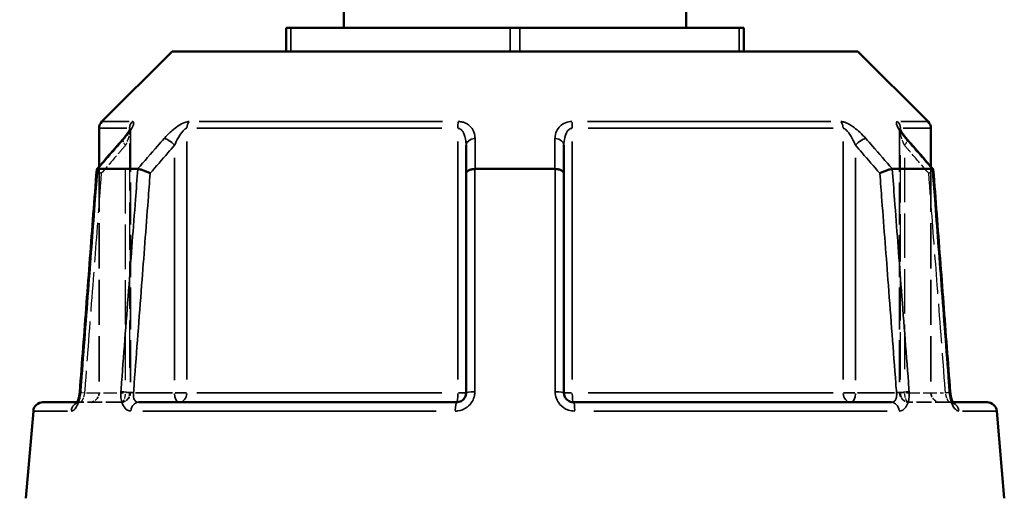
# Model space of a CAD drawing. Header units: millimetres. Extents: x 0 to 926, y 0 to 964.
# Tile 5 of 18: x 343 to 446, y 391 to 441. Entities that reach past the tile are written whole.
import ezdxf

# ---------------------------------------------------------------- set-up
doc = ezdxf.new("R2010")
doc.units = ezdxf.units.MM
doc.linetypes.add('DASHED', pattern=[0.2067, 0.1654, -0.0413])
for name, color, linetype, lineweight in [('Dimension (ANSI)', 7, 'Continuous', 25), ('Hidden (ANSI)', 7, 'DASHED', 35), ('Hidden Narrow (ANSI)', 7, 'DASHED', 25), ('Visible (ANSI)', 7, 'Continuous', 50), ('Visible Narrow (ANSI)', 7, 'Continuous', 35)]:
    doc.layers.add(name, color=color, linetype=linetype, lineweight=lineweight)
doc.styles.add('Note Text (ANSI)', font='tahoma.ttf')
doc.dimstyles.new('Default - mm (ANSI)', dxfattribs={"dimtxt": 3.048, "dimasz": 2.5, "dimexe": 3.175, "dimexo": 1.6002, "dimgap": 0.8, "dimtad": 0, "dimtoh": 1, "dimrnd": 1e-08, "dimzin": 4, "dimdsep": 46, "dimtxsty": 'Note Text (ANSI)', "dimcen": 0.09, "dimdle": 10, "dimclrd": 256, "dimclre": 256, "dimclrt": 256, "dimadec": 1, "dimazin": 1, "dimtfac": 1, "dimtofl": 0, "dimtmove": 0, "dimatfit": 3, "dimfxl": 1, "dimtolj": 1, "dimtzin": 4, "dimlwd": -1, "dimlwe": -1, "dimarcsym": 0})

# ---------------------------------------------------------------- blocks, each defined once
blk = doc.blocks.new('*D8')
at = {"layer": 'Defpoints', "color": 0, "transparency": 16777216}
for p in [(250.04, 523.55), (379.44, 523.55), (395.34, 250.57)]:
    blk.add_point(p, dxfattribs=at)
at = {"layer": 'Dimension (ANSI)', "transparency": 16777216}
for p, q in [((377.84, 523.55), (246.86, 523.55)), ((250.04, 521.05), (250.04, 432.54)), ((250.04, 253.07), (250.04, 418.6)), ((393.74, 250.57), (246.86, 250.57))]:
    blk.add_line(p, q, dxfattribs=at)
for points in [[(249.62, 521.05), (250.45, 521.05), (250.04, 523.55)], [(249.62, 253.07), (250.45, 253.07), (250.04, 250.57)]]:
    blk.add_solid(points, dxfattribs=at)
at = {"layer": 'Dimension (ANSI)', "transparency": 16777216, "insert": (248.44, 419.4), "char_height": 3.048, "attachment_point": 1, "rotation": 90, "style": 'Note Text (ANSI)'}
blk.add_mtext('\\A1;272.98', dxfattribs=at)

msp = doc.modelspace()

# ---------------------------------------------------------------- linework, layer by layer
at = {"layer": 'Hidden (ANSI)', "ltscale": 26.493855}
for p, q in [((354.643, 429.229), (354.643, 401.848)), ((434.829, 429.229), (434.829, 401.848))]:
    msp.add_line(p, q, dxfattribs=at)
at = {"layer": 'Hidden (ANSI)', "ltscale": 28.476213}
msp.add_line((351.386, 425.392), (351.386, 401.848), dxfattribs=at)
at = {"layer": 'Hidden (ANSI)', "ltscale": 28.476215}
msp.add_line((438.086, 425.392), (438.086, 401.848), dxfattribs=at)
at = {"layer": 'Hidden (ANSI)', "ltscale": 1.470216}
msp.add_line((349.104, 400.848), (349.399, 400.848), dxfattribs=at)
at = {"layer": 'Hidden (ANSI)', "ltscale": 9.334328}
for p, q in [((353.643, 400.848), (349.399, 400.848)), ((440.073, 400.848), (435.829, 400.848))]:
    msp.add_line(p, q, dxfattribs=at)
at = {"layer": 'Hidden (ANSI)', "ltscale": 1.47006}
msp.add_line((440.073, 400.848), (440.368, 400.848), dxfattribs=at)
at = {"layer": 'Hidden (ANSI)', "ltscale": 2.991791}
for centre, start, end in [((350.386, 401.848), 270, 0), ((353.643, 401.848), 270, 0), ((435.829, 401.848), 180, 270), ((439.086, 401.848), 180, 270)]:
    msp.add_arc(centre, 1, start, end, dxfattribs=at)
at = {"layer": 'Hidden (ANSI)', "ltscale": 8.512628}
for centre, major_axis, ratio, start_param, end_param in [((10206.202, -10856.235), (-350.928, 15922.406), 0.8713232, 0.7640997, 0.7643804), ((-9553.392, -11013.381), (-354.119, -16144.189), 0.871299, 2.3771226, 2.3773994)]:
    msp.add_ellipse(centre, major_axis=major_axis, ratio=ratio, start_param=start_param, end_param=end_param, dxfattribs=at)
at = {"layer": 'Hidden (ANSI)', "ltscale": 4.578621}
msp.add_open_spline([(353.888, 428.27), (353.987, 428.384), (354.081, 428.496), (354.253, 428.714), (354.331, 428.82), (354.468, 429.017), (354.526, 429.109), (354.593, 429.225), (354.611, 429.259), (354.636, 429.31), (354.645, 429.329), (354.655, 429.353), (354.657, 429.36), (354.66, 429.367), (354.657, 429.362), (354.65, 429.324), (354.645, 429.299), (354.643, 429.251), (354.643, 429.241), (354.643, 429.229)], degree=3, knots=[0, 0, 0, 0, 0.05326363, 0.05326363, 0.10652726, 0.10652726, 0.15979088, 0.15979088, 0.1864227, 0.1864227, 0.20693939, 0.20693939, 0.22202176, 0.22202176, 0.24544118, 0.24544118, 0.26213437, 0.26213437, 0.26631814, 0.26631814, 0.26631814, 0.26631814], dxfattribs=at)
at = {"layer": 'Hidden (ANSI)', "ltscale": 0.735482}
msp.add_open_spline([(354.643, 429.229), (354.643, 429.272), (354.647, 429.302), (354.653, 429.343), (354.656, 429.355), (354.658, 429.363), (354.659, 429.364), (354.659, 429.364)], degree=3, knots=[0.079099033, 0.079099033, 0.079099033, 0.079099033, 0.094745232, 0.094745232, 0.110737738, 0.110737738, 0.118300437, 0.118300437, 0.118300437, 0.118300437], dxfattribs=at)
at = {"layer": 'Hidden (ANSI)', "ltscale": 4.578617}
msp.add_open_spline([(434.829, 429.229), (434.829, 429.272), (434.826, 429.302), (434.819, 429.343), (434.816, 429.355), (434.813, 429.367), (434.813, 429.364), (434.82, 429.346), (434.829, 429.325), (434.862, 429.257), (434.891, 429.203), (434.977, 429.06), (435.039, 428.965), (435.183, 428.763), (435.265, 428.656), (435.426, 428.455), (435.503, 428.363), (435.584, 428.27)], degree=3, knots=[0.07909903, 0.07909903, 0.07909903, 0.07909903, 0.09474523, 0.09474523, 0.11073774, 0.11073774, 0.12984163, 0.12984163, 0.15596521, 0.15596521, 0.19532048, 0.19532048, 0.24858388, 0.24858388, 0.30184727, 0.30184727, 0.345416, 0.345416, 0.345416, 0.345416], dxfattribs=at)
at = {"layer": 'Hidden (ANSI)', "ltscale": 0.735502}
msp.add_open_spline([(434.814, 429.364), (434.814, 429.364), (434.816, 429.357), (434.823, 429.324), (434.827, 429.299), (434.829, 429.251), (434.829, 429.241), (434.829, 429.229)], degree=3, knots=[0.227116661, 0.227116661, 0.227116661, 0.227116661, 0.245441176, 0.245441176, 0.262134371, 0.262134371, 0.26631814, 0.26631814, 0.26631814, 0.26631814], dxfattribs=at)
at = {"layer": 'Hidden (ANSI)', "ltscale": 2.089214}
for points, knots in [([(351.135, 425.089), (351.133, 425.066), (351.147, 425.037), (351.21, 424.962), (351.265, 424.914), (351.411, 424.811), (351.502, 424.756), (351.605, 424.7), (351.607, 424.699), (351.608, 424.698)], [-0.10955437, -0.10955437, -0.10955437, -0.10955437, -0.07796276, -0.07796276, -0.03923705, -0.03923705, 0, 0, 0.00047625, 0.00047625, 0.00047625, 0.00047625]), ([(437.864, 424.698), (437.866, 424.699), (437.867, 424.7), (437.97, 424.756), (438.061, 424.811), (438.207, 424.914), (438.263, 424.962), (438.325, 425.037), (438.339, 425.066), (438.337, 425.089)], [-0.15371258, -0.15371258, -0.15371258, -0.15371258, -0.15323743, -0.15323743, -0.11409174, -0.11409174, -0.0754562, -0.0754562, -0.04393815, -0.04393815, -0.04393815, -0.04393815])]:
    msp.add_open_spline(points, degree=3, knots=knots, dxfattribs=at)
at = {"layer": 'Hidden (ANSI)', "ltscale": 0.420625}
msp.add_open_spline([(349.262, 401.266), (349.274, 401.312), (349.286, 401.359), (349.301, 401.427), (349.305, 401.446), (349.309, 401.466)], degree=3, knots=[0.227257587, 0.227257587, 0.227257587, 0.227257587, 0.247429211, 0.247429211, 0.255432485, 0.255432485, 0.255432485, 0.255432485], dxfattribs=at)
at = {"layer": 'Hidden (ANSI)', "ltscale": 0.527502}
msp.add_open_spline([(349.342, 401.649), (349.349, 401.697), (349.356, 401.744), (349.366, 401.836), (349.37, 401.88), (349.373, 401.924)], degree=3, knots=[0.279678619, 0.279678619, 0.279678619, 0.279678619, 0.298086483, 0.298086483, 0.314813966, 0.314813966, 0.314813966, 0.314813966], dxfattribs=at)
at = {"layer": 'Hidden (ANSI)', "ltscale": 1.701024}
msp.add_open_spline([(349.025, 400.724), (349.025, 400.724), (349.025, 400.724), (349.026, 400.724), (349.034, 400.734), (349.081, 400.767), (349.119, 400.789), (349.233, 400.831), (349.312, 400.848), (349.399, 400.848)], degree=3, knots=[0.227293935, 0.227293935, 0.227293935, 0.227293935, 0.22772718, 0.22772718, 0.25682997, 0.25682997, 0.285161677, 0.285161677, 0.314811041, 0.314811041, 0.314811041, 0.314811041], dxfattribs=at)
at = {"layer": 'Hidden (ANSI)', "ltscale": 1.700917}
for points in [[(349.399, 400.848), (349.295, 400.848), (349.203, 400.823), (349.089, 400.774), (349.057, 400.751), (349.03, 400.729), (349.025, 400.724), (349.025, 400.724)], [(440.073, 400.848), (440.177, 400.848), (440.269, 400.823), (440.383, 400.774), (440.415, 400.751), (440.443, 400.729), (440.447, 400.724), (440.447, 400.724)]]:
    msp.add_open_spline(points, degree=3, knots=[0, 0, 0, 0, 0.035487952, 0.035487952, 0.066590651, 0.066590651, 0.08751627, 0.08751627, 0.08751627, 0.08751627], dxfattribs=at)
at = {"layer": 'Hidden (ANSI)', "ltscale": 0.402963}
msp.add_open_spline([(349.055, 400.764), (349.056, 400.765), (349.057, 400.767), (349.071, 400.788), (349.087, 400.815), (349.104, 400.848)], degree=3, knots=[0.122975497, 0.122975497, 0.122975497, 0.122975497, 0.124622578, 0.124622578, 0.150448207, 0.150448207, 0.150448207, 0.150448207], dxfattribs=at)
at = {"layer": 'Hidden (ANSI)', "ltscale": 2.63652}
msp.add_open_spline([(440.368, 400.848), (440.387, 400.811), (440.405, 400.782), (440.436, 400.736), (440.447, 400.723), (440.447, 400.724), (440.438, 400.734), (440.391, 400.767), (440.353, 400.789), (440.239, 400.831), (440.16, 400.848), (440.073, 400.848)], degree=3, knots=[0.16436308, 0.16436308, 0.16436308, 0.16436308, 0.19343627, 0.19343627, 0.22772718, 0.22772718, 0.25682997, 0.25682997, 0.28516168, 0.28516168, 0.31481104, 0.31481104, 0.31481104, 0.31481104], dxfattribs=at)
at = {"layer": 'Hidden Narrow (ANSI)', "ltscale": 29.756516}
msp.add_line((354.57, 427.817), (354.57, 403.215), dxfattribs=at)
at = {"layer": 'Hidden Narrow (ANSI)', "ltscale": 29.756474}
msp.add_line((434.903, 403.215), (434.903, 427.817), dxfattribs=at)
at = {"layer": 'Hidden Narrow (ANSI)', "ltscale": 28.04664}
for p, q in [((354.143, 403.136), (354.143, 426.325)), ((435.329, 426.325), (435.329, 403.136))]:
    msp.add_line(p, q, dxfattribs=at)
at = {"layer": 'Hidden Narrow (ANSI)', "ltscale": 8.457208}
for p, q in [((350.084, 401.848), (353.929, 401.848)), ((435.543, 401.848), (439.388, 401.848))]:
    msp.add_line(p, q, dxfattribs=at)
at = {"layer": 'Hidden Narrow (ANSI)', "ltscale": 1.795034}
for p, q in [((354.642, 401.848), (354.188, 401.848)), ((435.285, 401.848), (434.831, 401.848))]:
    msp.add_line(p, q, dxfattribs=at)
at = {"layer": 'Hidden Narrow (ANSI)', "ltscale": 2.029475}
for centre, major_axis, start_param, end_param in [((354.643, 427.613), (-0.755, 0.656), 0.059198, 1.1247615), ((434.829, 427.613), (0.755, 0.656), 5.1584238, 6.2239873)]:
    msp.add_ellipse(centre, major_axis=major_axis, ratio=0.3543192, start_param=start_param, end_param=end_param, dxfattribs=at)
at = {"layer": 'Hidden Narrow (ANSI)', "ltscale": 1.797881}
for centre, major_axis, start_param, end_param in [((350.37, 401.848), (-0.997, 0.076), 0.0524429, 0.9964155), ((439.102, 401.848), (0.997, 0.076), 5.2867698, 6.2307424)]:
    msp.add_ellipse(centre, major_axis=major_axis, ratio=0.0437298, start_param=start_param, end_param=end_param, dxfattribs=at)
at = {"layer": 'Hidden Narrow (ANSI)', "ltscale": 2.692601}
for centre, ratio, start_param, end_param in [((353.643, 401.848), 0.5, 0.0785398, 1.4922565), ((353.643, 401.848), 0.9265657, 0.0785398, 1.4922565), ((435.829, 401.848), 0.9265657, 4.7909288, 6.2046455), ((435.829, 401.848), 0.5, 4.7909288, 6.2046455)]:
    msp.add_ellipse(centre, major_axis=(0, -1), ratio=ratio, start_param=start_param, end_param=end_param, dxfattribs=at)
at = {"layer": 'Hidden Narrow (ANSI)', "ltscale": 0.633739}
msp.add_ellipse((349.399, 399.848), major_axis=(0, 1), ratio=0.9213266, start_param=0.0184876, end_param=0.3512644, dxfattribs=at)
at = {"layer": 'Hidden Narrow (ANSI)', "ltscale": 0.633677}
msp.add_ellipse((440.073, 399.848), major_axis=(0, 1), ratio=0.9213266, start_param=5.9319551, end_param=6.2646995, dxfattribs=at)
at = {"layer": 'Hidden Narrow (ANSI)', "ltscale": 3.591758}
msp.add_open_spline([(354.636, 429.31), (354.638, 429.298), (354.64, 429.285), (354.646, 429.211), (354.639, 429.131), (354.609, 428.954), (354.587, 428.858), (354.518, 428.604), (354.464, 428.437), (354.327, 428.055), (354.239, 427.835), (354.143, 427.613)], degree=3, knots=[0.05373644, 0.05373644, 0.05373644, 0.05373644, 0.06721438, 0.06721438, 0.12292214, 0.12292214, 0.17440412, 0.17440412, 0.25131567, 0.25131567, 0.345416, 0.345416, 0.345416, 0.345416], dxfattribs=at)
at = {"layer": 'Hidden Narrow (ANSI)', "ltscale": 3.592147}
msp.add_open_spline([(435.329, 427.613), (435.209, 427.889), (435.102, 428.164), (434.896, 428.777), (434.814, 429.111), (434.833, 429.29), (434.835, 429.3), (434.837, 429.31)], degree=3, knots=[0, 0, 0, 0, 0.11734182, 0.11734182, 0.28109054, 0.28109054, 0.2916805, 0.2916805, 0.2916805, 0.2916805], dxfattribs=at)
at = {"layer": 'Hidden Narrow (ANSI)', "ltscale": 7.081717}
for points, knots in [([(354.143, 427.613), (353.917, 427.354), (353.691, 427.094), (353.465, 426.834), (352.846, 426.122), (352.227, 425.41), (351.608, 424.698)], [1.52956, 1.52956, 1.52956, 1.52956, 1.63999425, 1.63999425, 1.63999425, 1.94268014, 1.94268014, 1.94268014, 1.94268014]), ([(437.864, 424.698), (437.245, 425.41), (436.626, 426.122), (436.007, 426.834), (435.781, 427.094), (435.555, 427.354), (435.329, 427.613)], [2.55862177, 2.55862177, 2.55862177, 2.55862177, 2.86130766, 2.86130766, 2.86130766, 2.9717419, 2.9717419, 2.9717419, 2.9717419])]:
    msp.add_open_spline(points, degree=3, knots=knots, dxfattribs=at)
at = {"layer": 'Hidden Narrow (ANSI)', "ltscale": 24.968994}
for points, knots in [([(351.608, 424.698), (351.536, 423.758), (351.465, 422.817), (351.169, 418.933), (350.946, 415.988), (350.722, 413.044), (350.462, 409.632), (350.203, 406.219), (349.919, 402.487), (349.895, 402.168), (349.87, 401.848)], [0.6034865, 0.6034865, 0.6034865, 0.6034865, 0.8866951, 0.8866951, 1.7733902, 1.7733902, 1.7733902, 2.8010582, 2.8010582, 2.8973048, 2.8973048, 2.8973048, 2.8973048]), ([(439.602, 401.848), (439.578, 402.168), (439.553, 402.487), (439.27, 406.219), (439.01, 409.632), (438.751, 413.044), (438.527, 415.988), (438.303, 418.933), (438.007, 422.817), (437.936, 423.758), (437.864, 424.698)], [1.2046153, 1.2046153, 1.2046153, 1.2046153, 1.300862, 1.300862, 2.32853, 2.32853, 2.32853, 3.2152251, 3.2152251, 3.4984336, 3.4984336, 3.4984336, 3.4984336])]:
    msp.add_open_spline(points, degree=3, knots=knots, dxfattribs=at)
at = {"layer": 'Hidden Narrow (ANSI)', "ltscale": 2.712011}
msp.add_open_spline([(349.87, 401.848), (349.86, 401.782), (349.848, 401.716), (349.81, 401.547), (349.782, 401.446), (349.708, 401.234), (349.66, 401.128), (349.536, 400.918), (349.459, 400.848), (349.399, 400.848)], degree=3, knots=[0, 0, 0, 0, 0.03982627, 0.03982627, 0.1035483, 0.1035483, 0.18638694, 0.18638694, 0.31481104, 0.31481104, 0.31481104, 0.31481104], dxfattribs=at)
at = {"layer": 'Hidden Narrow (ANSI)', "ltscale": 2.712193}
msp.add_open_spline([(440.073, 400.848), (440.051, 400.848), (440.026, 400.858), (439.957, 400.908), (439.91, 400.964), (439.805, 401.14), (439.746, 401.274), (439.657, 401.559), (439.624, 401.704), (439.602, 401.848)], degree=3, knots=[0, 0, 0, 0, 0.04867645, 0.04867645, 0.12655878, 0.12655878, 0.2278058, 0.2278058, 0.31481397, 0.31481397, 0.31481397, 0.31481397], dxfattribs=at)
at = {"layer": 'Visible (ANSI)'}
for p, q in [((376.886, 494.153), (376.886, 439.848)), ((412.586, 450.5), (412.586, 439.848)), ((370.886, 439.848), (371.386, 439.848)), ((370.886, 439.848), (370.886, 437.398)), ((371.386, 439.848), (394.236, 439.848)), ((394.236, 439.848), (395.236, 439.848)), ((395.236, 439.848), (418.086, 439.848)), ((418.086, 439.848), (418.586, 439.848)), ((418.586, 437.398), (418.586, 439.848)), ((358.987, 437.398), (351.679, 430.09)), ((358.987, 437.398), (430.485, 437.398)), ((430.485, 437.398), (437.793, 430.09)), ((351.386, 429.383), (351.386, 425.392)), ((438.086, 429.383), (438.086, 425.392)), ((389.636, 427.613), (389.636, 424.698)), ((399.836, 424.698), (399.836, 427.613)), ((351.244, 425.148), (355.405, 425.148)), ((390.575, 425.148), (398.897, 425.148)), ((434.067, 425.148), (438.229, 425.148)), ((389.636, 424.698), (389.636, 401.848)), ((399.836, 401.848), (399.836, 424.698)), ((345.527, 400.848), (349.104, 400.848)), ((355.499, 400.848), (388.636, 400.848)), ((400.836, 400.848), (433.973, 400.848)), ((440.368, 400.848), (443.945, 400.848)), ((344.531, 399.935), (343.736, 390.848)), ((444.941, 399.935), (445.736, 390.848))]:
    msp.add_line(p, q, dxfattribs=at)
for centre, start, end in [((352.386, 429.383), 135, 180), ((437.086, 429.383), 0, 45), ((345.527, 399.848), 90, 175), ((443.945, 399.848), 5, 90)]:
    msp.add_arc(centre, 1, start, end, dxfattribs=at)
for centre, major_axis, ratio, start_param, end_param in [((10342.865, -11013.381), (354.119, -16144.189), 0.871299, 3.9057859, 3.9060627), ((-9416.729, -10856.235), (350.928, 15922.406), 0.8713232, 5.5188049, 5.5190856)]:
    msp.add_ellipse(centre, major_axis=major_axis, ratio=ratio, start_param=start_param, end_param=end_param, dxfattribs=at)
for points, knots in [([(354.659, 429.364), (354.659, 429.364), (354.658, 429.361), (354.652, 429.346), (354.643, 429.325), (354.611, 429.257), (354.581, 429.203), (354.496, 429.06), (354.433, 428.965), (354.289, 428.763), (354.208, 428.656), (354.047, 428.455), (353.969, 428.363), (353.888, 428.27)], [0.11830044, 0.11830044, 0.11830044, 0.11830044, 0.12984163, 0.12984163, 0.15596521, 0.15596521, 0.19532048, 0.19532048, 0.24858388, 0.24858388, 0.30184727, 0.30184727, 0.345416, 0.345416, 0.345416, 0.345416]), ([(435.584, 428.27), (435.485, 428.384), (435.391, 428.496), (435.22, 428.714), (435.141, 428.82), (435.004, 429.017), (434.946, 429.109), (434.88, 429.225), (434.861, 429.259), (434.836, 429.31), (434.827, 429.329), (434.818, 429.353), (434.815, 429.36), (434.814, 429.363), (434.814, 429.364), (434.814, 429.364)], [0, 0, 0, 0, 0.05326363, 0.05326363, 0.10652726, 0.10652726, 0.15979088, 0.15979088, 0.1864227, 0.1864227, 0.20693939, 0.20693939, 0.22202176, 0.22202176, 0.22711666, 0.22711666, 0.22711666, 0.22711666]), ([(351.135, 425.089), (351.017, 423.545), (350.9, 422), (350.665, 418.912), (350.548, 417.367), (350.313, 414.279), (350.195, 412.734), (349.96, 409.646), (349.843, 408.101), (349.608, 405.012), (349.491, 403.468), (349.373, 401.924)], [0.5718587, 0.5718587, 0.5718587, 0.5718587, 1.0369479, 1.0369479, 1.5020372, 1.5020372, 1.9671264, 1.9671264, 2.4322156, 2.4322156, 2.8973048, 2.8973048, 2.8973048, 2.8973048]), ([(351.233, 425.147), (351.18, 425.143), (351.148, 425.128), (351.136, 425.099), (351.135, 425.094), (351.135, 425.089)], [-0.153595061, -0.153595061, -0.153595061, -0.153595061, -0.116550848, -0.116550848, -0.109554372, -0.109554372, -0.109554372, -0.109554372]), ([(356.708, 424.698), (356.707, 424.699), (356.705, 424.7), (356.601, 424.756), (356.488, 424.811), (356.252, 424.914), (356.131, 424.962), (355.894, 425.044), (355.779, 425.079), (355.577, 425.128), (355.49, 425.143), (355.42, 425.147)], [-0.15371258, -0.15371258, -0.15371258, -0.15371258, -0.15323742, -0.15323742, -0.11409173, -0.11409173, -0.07545617, -0.07545617, -0.03695795, -0.03695795, 0, 0, 0, 0]), ([(390.549, 425.147), (390.427, 425.143), (390.308, 425.128), (390.084, 425.079), (389.983, 425.044), (389.815, 424.962), (389.75, 424.914), (389.66, 424.811), (389.637, 424.756), (389.636, 424.7), (389.636, 424.699), (389.636, 424.698)], [-0.15359492, -0.15359492, -0.15359492, -0.15359492, -0.11655078, -0.11655078, -0.07796289, -0.07796289, -0.03923697, -0.03923697, 0, 0, 0.0004764, 0.0004764, 0.0004764, 0.0004764]), ([(399.836, 424.698), (399.836, 424.699), (399.836, 424.7), (399.836, 424.756), (399.812, 424.811), (399.723, 424.914), (399.657, 424.962), (399.489, 425.044), (399.388, 425.079), (399.165, 425.128), (399.046, 425.143), (398.923, 425.147)], [-0.15371258, -0.15371258, -0.15371258, -0.15371258, -0.15323729, -0.15323729, -0.11409168, -0.11409168, -0.07545593, -0.07545593, -0.03695789, -0.03695789, 0, 0, 0, 0]), ([(434.053, 425.147), (433.982, 425.143), (433.895, 425.128), (433.693, 425.079), (433.579, 425.044), (433.342, 424.962), (433.221, 424.914), (432.985, 424.811), (432.871, 424.756), (432.767, 424.7), (432.766, 424.699), (432.764, 424.698)], [-0.15359504, -0.15359504, -0.15359504, -0.15359504, -0.11655084, -0.11655084, -0.07796278, -0.07796278, -0.03923704, -0.03923704, 0, 0, 0.00047627, 0.00047627, 0.00047627, 0.00047627]), ([(438.337, 425.089), (438.337, 425.094), (438.336, 425.099), (438.324, 425.128), (438.292, 425.143), (438.24, 425.147)], [-0.043938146, -0.043938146, -0.043938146, -0.043938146, -0.03695796, -0.03695796, 0, 0, 0, 0]), ([(440.099, 401.924), (439.982, 403.468), (439.864, 405.012), (439.629, 408.101), (439.512, 409.646), (439.277, 412.734), (439.16, 414.279), (438.925, 417.367), (438.807, 418.912), (438.572, 422), (438.455, 423.545), (438.337, 425.089)], [1.2046153, 1.2046153, 1.2046153, 1.2046153, 1.6697046, 1.6697046, 2.1347938, 2.1347938, 2.599883, 2.599883, 3.0649722, 3.0649722, 3.5300614, 3.5300614, 3.5300614, 3.5300614]), ([(349.373, 401.924), (349.363, 401.786), (349.344, 401.649), (349.295, 401.389), (349.264, 401.267), (349.198, 401.059), (349.163, 400.97), (349.101, 400.838), (349.073, 400.791), (349.037, 400.736), (349.025, 400.724), (349.025, 400.724)], [0, 0, 0, 0, 0.05246869, 0.05246869, 0.10385719, 0.10385719, 0.15173749, 0.15173749, 0.19343627, 0.19343627, 0.22729393, 0.22729393, 0.22729393, 0.22729393]), ([(389.636, 401.848), (389.636, 401.782), (389.63, 401.717), (389.596, 401.549), (389.559, 401.449), (389.44, 401.237), (389.348, 401.132), (389.096, 400.942), (388.924, 400.874), (388.711, 400.85), (388.673, 400.848), (388.636, 400.848)], [0, 0, 0, 0, 0.03957477, 0.03957477, 0.1028944, 0.1028944, 0.18520991, 0.18520991, 0.29222008, 0.29222008, 0.31481112, 0.31481112, 0.31481112, 0.31481112]), ([(400.836, 400.848), (400.726, 400.848), (400.616, 400.866), (400.344, 400.96), (400.192, 401.063), (399.923, 401.377), (399.836, 401.612), (399.836, 401.848)], [0, 0, 0, 0, 0.06653404, 0.06653404, 0.1729885, 0.1729885, 0.31481287, 0.31481287, 0.31481287, 0.31481287]), ([(440.099, 401.924), (440.11, 401.786), (440.128, 401.649), (440.177, 401.389), (440.208, 401.267), (440.274, 401.059), (440.309, 400.97), (440.351, 400.881), (440.36, 400.864), (440.368, 400.848)], [0, 0, 0, 0, 0.05246869, 0.05246869, 0.10385719, 0.10385719, 0.15173749, 0.15173749, 0.16436308, 0.16436308, 0.16436308, 0.16436308]), ([(440.447, 400.724), (440.447, 400.724), (440.446, 400.724), (440.441, 400.73), (440.43, 400.744), (440.396, 400.795), (440.374, 400.835), (440.321, 400.943), (440.291, 401.015), (440.231, 401.189), (440.201, 401.295), (440.148, 401.53), (440.126, 401.66), (440.107, 401.836), (440.102, 401.88), (440.099, 401.924)], [0.08751627, 0.08751627, 0.08751627, 0.08751627, 0.09464308, 0.09464308, 0.12462258, 0.12462258, 0.15950627, 0.15950627, 0.20062077, 0.20062077, 0.24742921, 0.24742921, 0.29808648, 0.29808648, 0.31481397, 0.31481397, 0.31481397, 0.31481397]), ([(349.025, 400.724), (349.025, 400.724), (349.026, 400.724), (349.031, 400.73), (349.041, 400.743), (349.055, 400.764)], [0.08751627, 0.08751627, 0.08751627, 0.08751627, 0.094643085, 0.094643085, 0.122975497, 0.122975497, 0.122975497, 0.122975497]), ([(349.104, 400.848), (349.11, 400.859), (349.116, 400.872), (349.151, 400.943), (349.181, 401.015), (349.227, 401.149), (349.245, 401.206), (349.262, 401.266)], [0.150448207, 0.150448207, 0.150448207, 0.150448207, 0.159506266, 0.159506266, 0.200620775, 0.200620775, 0.227257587, 0.227257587, 0.227257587, 0.227257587])]:
    msp.add_open_spline(points, degree=3, knots=knots, dxfattribs=at)
for points in [[(351.233, 425.147), (351.236, 425.148), (351.24, 425.148), (351.244, 425.148)], [(355.405, 425.148), (355.41, 425.148), (355.415, 425.148), (355.42, 425.147)], [(390.549, 425.147), (390.558, 425.148), (390.566, 425.148), (390.575, 425.148)], [(398.897, 425.148), (398.906, 425.148), (398.915, 425.148), (398.923, 425.147)], [(434.053, 425.147), (434.058, 425.148), (434.063, 425.148), (434.067, 425.148)], [(438.229, 425.148), (438.232, 425.148), (438.236, 425.148), (438.24, 425.147)], [(349.309, 401.466), (349.322, 401.526), (349.333, 401.587), (349.342, 401.649)]]:
    msp.add_open_spline(points, degree=3, dxfattribs=at)
at = {"layer": 'Visible Narrow (ANSI)'}
for p, q in [((371.386, 437.52), (371.386, 439.725)), ((394.236, 439.725), (394.236, 437.52)), ((395.236, 437.52), (395.236, 439.725)), ((418.086, 439.725), (418.086, 437.52)), ((351.687, 430.09), (354.536, 430.09)), ((361.808, 430.09), (387.174, 430.09)), ((402.298, 430.09), (427.664, 430.09)), ((434.936, 430.09), (437.785, 430.09)), ((354.263, 429.383), (351.394, 429.383)), ((354.57, 429.373), (354.57, 429.194)), ((387.123, 429.383), (361.584, 429.383)), ((427.888, 429.383), (402.35, 429.383)), ((434.903, 429.194), (434.903, 429.373)), ((438.078, 429.383), (435.21, 429.383)), ((360.532, 403.225), (360.532, 428.006)), ((388.774, 428.006), (388.774, 403.225)), ((400.699, 403.225), (400.699, 428.006)), ((428.94, 428.006), (428.94, 403.225)), ((359.243, 426.325), (359.243, 403.136)), ((430.229, 403.136), (430.229, 426.325)), ((359.029, 401.848), (355.184, 401.848)), ((360.486, 401.848), (359.306, 401.848)), ((361.584, 401.848), (387.123, 401.848)), ((389.634, 401.848), (388.844, 401.848)), ((400.628, 401.848), (399.839, 401.848)), ((402.35, 401.848), (427.888, 401.848)), ((430.166, 401.848), (428.986, 401.848)), ((434.288, 401.848), (430.443, 401.848)), ((348.1, 399.935), (344.541, 399.935)), ((386.529, 399.935), (355.946, 399.935)), ((433.526, 399.935), (402.943, 399.935)), ((444.931, 399.935), (441.372, 399.935))]:
    msp.add_line(p, q, dxfattribs=at)
for centre, major_axis, ratio, start_param, end_param in [((355.496, 429.383), (0, 1), 0.9265657, 0.8246681, 1.5315264), ((361.321, 429.383), (0, -1), 0.7890235, 3.9662607, 4.6731191), ((388.911, 429.383), (0, 1), 0.1375423, 0.8246681, 1.5315264), ((400.561, 429.383), (0, -1), 0.1375423, 1.6100662, 2.3169246), ((428.151, 429.383), (0, 1), 0.7890235, 4.7516589, 5.4585172), ((433.976, 429.383), (0, -1), 0.9265657, 1.6100662, 2.3169246), ((354.643, 427.613), (-0.755, 0.656), 0.3543192, 5.9781609, 6.2671314), ((358.743, 427.613), (-0.755, 0.656), 0.3543192, 4.400804, 5.755338), ((390.636, 427.613), (-1, 0), 0.7086384, 4.8533994, 6.2079334), ((398.836, 427.613), (1, 0), 0.7086384, 0.0752519, 1.4297859), ((430.729, 427.613), (-0.755, -0.656), 0.3543192, 3.66944, 5.023974), ((434.829, 427.613), (0.755, 0.656), 0.3543192, 0.0160539, 0.3050244), ((350.37, 401.848), (-0.997, 0.076), 0.0437298, 5.8665688, 6.2612581), ((354.47, 401.848), (0.997, -0.076), 0.0437298, 1.1232285, 2.4618904), ((359.743, 401.848), (0, -1), 0.5, 4.7909288, 6.2046455), ((359.743, 401.848), (0, -1), 0.7890235, 0.0785398, 1.4922565), ((388.636, 401.848), (0, -1), 0.1375423, 0.0785398, 1.4922565), ((390.636, 401.848), (-1, 0), 0.0874597, 4.8701533, 6.2088152), ((398.836, 401.848), (1, 0), 0.0874597, 0.0743701, 1.413032), ((400.836, 401.848), (0, -1), 0.1375423, 4.7909288, 6.2046455), ((429.729, 401.848), (0, -1), 0.7890235, 4.7909288, 6.2046455), ((429.729, 401.848), (0, -1), 0.5, 0.0785398, 1.4922565), ((435.002, 401.848), (0.997, 0.076), 0.0437298, 0.6797022, 2.0183641), ((439.102, 401.848), (0.997, 0.076), 0.0437298, 0.0219272, 0.4166165), ((349.399, 399.848), (0, 1), 0.9213266, 0.4254409, 1.427841), ((355.499, 399.848), (0, 1), 0.797365, 0.0741765, 1.4093534), ((388.636, 399.848), (0, 1), 0.1239616, 0.0741765, 1.4093534), ((400.836, 399.848), (0, 1), 0.1239616, 4.8738319, 6.2090088), ((433.973, 399.848), (0, 1), 0.797365, 4.8738319, 6.2090088), ((440.073, 399.848), (0, 1), 0.9213266, 4.8553461, 5.8577786)]:
    msp.add_ellipse(centre, major_axis=major_axis, ratio=ratio, start_param=start_param, end_param=end_param, dxfattribs=at)
for points, knots in [([(354, 428.321), (354.193, 428.542), (354.368, 428.762), (354.642, 429.145), (354.748, 429.311), (354.884, 429.565), (354.928, 429.661), (354.987, 429.838), (355, 429.918), (354.981, 430.021), (354.959, 430.054), (354.902, 430.084), (354.874, 430.09), (354.841, 430.09)], [-0.345416, -0.345416, -0.345416, -0.345416, -0.25131567, -0.25131567, -0.17440412, -0.17440412, -0.12292214, -0.12292214, -0.06721438, -0.06721438, -0.02585168, -0.02585168, 0, 0, 0, 0]), ([(360.763, 430.09), (360.633, 430.09), (360.476, 430.055), (359.872, 429.825), (359.391, 429.487), (358.678, 428.871), (358.406, 428.597), (358.166, 428.321)], [-0.34541683, -0.34541683, -0.34541683, -0.34541683, -0.28278882, -0.28278882, -0.11734182, -0.11734182, 0, 0, 0, 0]), ([(390.57, 428.321), (390.57, 428.543), (390.532, 428.764), (390.388, 429.147), (390.295, 429.313), (390.088, 429.566), (389.991, 429.661), (389.754, 429.838), (389.612, 429.918), (389.333, 430.021), (389.205, 430.054), (388.987, 430.084), (388.901, 430.09), (388.814, 430.09)], [-0.34541583, -0.34541583, -0.34541583, -0.34541583, -0.25081718, -0.25081718, -0.17415567, -0.17415567, -0.12305037, -0.12305037, -0.06721438, -0.06721438, -0.02585168, -0.02585168, 0, 0, 0, 0]), ([(400.658, 430.09), (400.426, 430.09), (400.201, 430.047), (399.552, 429.797), (399.254, 429.473), (398.96, 428.871), (398.902, 428.597), (398.902, 428.321)], [-0.34541645, -0.34541645, -0.34541645, -0.34541645, -0.27620858, -0.27620858, -0.11734182, -0.11734182, 0, 0, 0, 0]), ([(431.306, 428.321), (431.114, 428.542), (430.901, 428.761), (430.484, 429.144), (430.285, 429.31), (429.941, 429.565), (429.799, 429.661), (429.503, 429.838), (429.348, 429.918), (429.088, 430.021), (428.981, 430.054), (428.821, 430.084), (428.763, 430.09), (428.709, 430.09)], [-0.34541603, -0.34541603, -0.34541603, -0.34541603, -0.25141662, -0.25141662, -0.17445287, -0.17445287, -0.12288915, -0.12288915, -0.06721438, -0.06721438, -0.02585168, -0.02585168, 0, 0, 0, 0]), ([(434.631, 430.09), (434.549, 430.09), (434.501, 430.053), (434.446, 429.818), (434.608, 429.484), (435.018, 428.871), (435.232, 428.597), (435.472, 428.321)], [-0.34541684, -0.34541684, -0.34541684, -0.34541684, -0.28109054, -0.28109054, -0.11734182, -0.11734182, 0, 0, 0, 0]), ([(354.57, 429.383), (354.586, 429.383), (354.599, 429.377), (354.622, 429.353), (354.63, 429.334), (354.636, 429.31)], [0, 0, 0, 0, 0.025851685, 0.025851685, 0.053736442, 0.053736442, 0.053736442, 0.053736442]), ([(359.243, 427.613), (359.363, 427.889), (359.499, 428.164), (359.853, 428.78), (360.092, 429.118), (360.391, 429.347), (360.468, 429.383), (360.532, 429.383)], [0, 0, 0, 0, 0.11734182, 0.11734182, 0.28278882, 0.28278882, 0.34541683, 0.34541683, 0.34541683, 0.34541683]), ([(388.774, 429.383), (388.816, 429.383), (388.859, 429.377), (388.966, 429.347), (389.029, 429.314), (389.166, 429.211), (389.236, 429.13), (389.352, 428.953), (389.4, 428.858), (389.502, 428.606), (389.547, 428.44), (389.618, 428.057), (389.636, 427.836), (389.636, 427.613)], [0, 0, 0, 0, 0.02585168, 0.02585168, 0.06721438, 0.06721438, 0.12305037, 0.12305037, 0.17415567, 0.17415567, 0.25081718, 0.25081718, 0.34541583, 0.34541583, 0.34541583, 0.34541583]), ([(399.836, 427.613), (399.836, 427.889), (399.864, 428.164), (400.008, 428.766), (400.155, 429.09), (400.474, 429.339), (400.584, 429.383), (400.699, 429.383)], [0, 0, 0, 0, 0.11734182, 0.11734182, 0.27620858, 0.27620858, 0.34541645, 0.34541645, 0.34541645, 0.34541645]), ([(428.94, 429.383), (428.967, 429.383), (428.995, 429.377), (429.074, 429.347), (429.127, 429.314), (429.255, 429.211), (429.332, 429.131), (429.479, 428.954), (429.549, 428.858), (429.721, 428.603), (429.82, 428.437), (430.027, 428.054), (430.133, 427.835), (430.229, 427.613)], [0, 0, 0, 0, 0.02585168, 0.02585168, 0.06721438, 0.06721438, 0.12288915, 0.12288915, 0.17445287, 0.17445287, 0.25141662, 0.25141662, 0.34541603, 0.34541603, 0.34541603, 0.34541603]), ([(351.244, 425.148), (351.937, 425.946), (352.63, 426.744), (353.323, 427.541), (353.549, 427.801), (353.775, 428.061), (354, 428.321)], [-1.97914638, -1.97914638, -1.97914638, -1.97914638, -1.63999425, -1.63999425, -1.63999425, -1.52956, -1.52956, -1.52956, -1.52956]), ([(358.166, 428.321), (357.94, 428.061), (357.714, 427.801), (357.488, 427.541), (356.793, 426.743), (356.099, 425.946), (355.405, 425.148)], [-2.74525, -2.74525, -2.74525, -2.74525, -2.63478434, -2.63478434, -2.63478434, -2.29566362, -2.29566362, -2.29566362, -2.29566362]), ([(390.575, 425.148), (390.574, 425.946), (390.573, 426.744), (390.572, 427.541), (390.571, 427.801), (390.571, 428.061), (390.57, 428.321)], [-1.97914638, -1.97914638, -1.97914638, -1.97914638, -1.63999115, -1.63999115, -1.63999115, -1.52956, -1.52956, -1.52956, -1.52956]), ([(398.902, 428.321), (398.901, 428.061), (398.901, 427.801), (398.901, 427.541), (398.9, 426.744), (398.898, 425.946), (398.897, 425.148)], [-0.97913562, -0.97913562, -0.97913562, -0.97913562, -0.86870447, -0.86870447, -0.86870447, -0.52954924, -0.52954924, -0.52954924, -0.52954924]), ([(434.067, 425.148), (433.373, 425.946), (432.679, 426.743), (431.985, 427.541), (431.759, 427.801), (431.532, 428.061), (431.306, 428.321)], [-1.97914638, -1.97914638, -1.97914638, -1.97914638, -1.64002566, -1.64002566, -1.64002566, -1.52956, -1.52956, -1.52956, -1.52956]), ([(435.472, 428.321), (435.698, 428.061), (435.923, 427.801), (436.149, 427.541), (436.842, 426.744), (437.536, 425.946), (438.229, 425.148)], [-2.9717419, -2.9717419, -2.9717419, -2.9717419, -2.86130766, -2.86130766, -2.86130766, -2.52215552, -2.52215552, -2.52215552, -2.52215552]), ([(356.708, 424.698), (357.327, 425.41), (357.946, 426.122), (358.565, 426.834), (358.791, 427.094), (359.017, 427.354), (359.243, 427.613)], [2.33212986, 2.33212986, 2.33212986, 2.33212986, 2.63478434, 2.63478434, 2.63478434, 2.74525, 2.74525, 2.74525, 2.74525]), ([(430.229, 427.613), (430.455, 427.354), (430.681, 427.094), (430.907, 426.834), (431.526, 426.122), (432.145, 425.41), (432.764, 424.698)], [1.52956, 1.52956, 1.52956, 1.52956, 1.64002566, 1.64002566, 1.64002566, 1.94268014, 1.94268014, 1.94268014, 1.94268014]), ([(349.469, 401.935), (349.493, 402.255), (349.518, 402.574), (349.801, 406.306), (350.06, 409.719), (350.32, 413.131), (350.543, 416.076), (350.767, 419.02), (351.071, 423.025), (351.152, 424.086), (351.233, 425.147)], [-2.8973048, -2.8973048, -2.8973048, -2.8973048, -2.8010582, -2.8010582, -1.7733902, -1.7733902, -1.7733902, -0.8866951, -0.8866951, -0.5671389, -0.5671389, -0.5671389, -0.5671389]), ([(355.42, 425.147), (355.339, 424.086), (355.258, 423.025), (354.953, 419.02), (354.729, 416.076), (354.505, 413.131), (354.245, 409.719), (353.985, 406.306), (353.701, 402.574), (353.677, 402.255), (353.652, 401.935)], [-3.5347812, -3.5347812, -3.5347812, -3.5347812, -3.2152251, -3.2152251, -2.32853, -2.32853, -2.32853, -1.300862, -1.300862, -1.2046153, -1.2046153, -1.2046153, -1.2046153]), ([(390.553, 401.935), (390.553, 402.255), (390.553, 402.574), (390.552, 406.306), (390.552, 409.719), (390.551, 413.131), (390.551, 416.076), (390.55, 419.02), (390.55, 423.025), (390.549, 424.086), (390.549, 425.147)], [-2.8973048, -2.8973048, -2.8973048, -2.8973048, -2.8010582, -2.8010582, -1.7733902, -1.7733902, -1.7733902, -0.8866951, -0.8866951, -0.5671389, -0.5671389, -0.5671389, -0.5671389]), ([(398.923, 425.147), (398.923, 424.086), (398.923, 423.025), (398.922, 419.02), (398.922, 416.076), (398.921, 413.131), (398.921, 409.719), (398.92, 406.306), (398.92, 402.574), (398.919, 402.255), (398.919, 401.935)], [-3.5347812, -3.5347812, -3.5347812, -3.5347812, -3.2152251, -3.2152251, -2.32853, -2.32853, -2.32853, -1.300862, -1.300862, -1.2046153, -1.2046153, -1.2046153, -1.2046153]), ([(435.82, 401.935), (435.796, 402.255), (435.771, 402.574), (435.487, 406.306), (435.227, 409.719), (434.968, 413.131), (434.744, 416.076), (434.519, 419.02), (434.214, 423.025), (434.134, 424.086), (434.053, 425.147)], [-2.8973048, -2.8973048, -2.8973048, -2.8973048, -2.8010582, -2.8010582, -1.7733902, -1.7733902, -1.7733902, -0.8866951, -0.8866951, -0.5671389, -0.5671389, -0.5671389, -0.5671389]), ([(438.24, 425.147), (438.32, 424.086), (438.401, 423.025), (438.705, 419.02), (438.929, 416.076), (439.153, 413.131), (439.412, 409.719), (439.671, 406.306), (439.955, 402.574), (439.979, 402.255), (440.003, 401.935)], [-3.5347812, -3.5347812, -3.5347812, -3.5347812, -3.2152251, -3.2152251, -2.32853, -2.32853, -2.32853, -1.300862, -1.300862, -1.2046153, -1.2046153, -1.2046153, -1.2046153]), ([(354.97, 401.848), (354.995, 402.168), (355.019, 402.487), (355.303, 406.219), (355.562, 409.632), (355.822, 413.044), (356.046, 415.988), (356.269, 418.933), (356.565, 422.817), (356.636, 423.758), (356.708, 424.698)], [1.2046153, 1.2046153, 1.2046153, 1.2046153, 1.300862, 1.300862, 2.32853, 2.32853, 2.32853, 3.2152251, 3.2152251, 3.4984336, 3.4984336, 3.4984336, 3.4984336]), ([(432.764, 424.698), (432.836, 423.758), (432.907, 422.817), (433.203, 418.933), (433.427, 415.988), (433.651, 413.044), (433.91, 409.632), (434.17, 406.219), (434.453, 402.487), (434.478, 402.168), (434.502, 401.848)], [0.6034865, 0.6034865, 0.6034865, 0.6034865, 0.8866951, 0.8866951, 1.7733902, 1.7733902, 1.7733902, 2.8010582, 2.8010582, 2.8973048, 2.8973048, 2.8973048, 2.8973048]), ([(348.481, 399.935), (348.651, 399.935), (348.837, 400.075), (349.107, 400.496), (349.204, 400.707), (349.34, 401.132), (349.388, 401.333), (349.443, 401.671), (349.459, 401.803), (349.469, 401.935)], [-0.31481104, -0.31481104, -0.31481104, -0.31481104, -0.18638694, -0.18638694, -0.1035483, -0.1035483, -0.03982627, -0.03982627, 0, 0, 0, 0]), ([(353.652, 401.935), (353.644, 401.829), (353.641, 401.723), (353.65, 401.205), (353.737, 400.814), (354.01, 400.291), (354.167, 400.12), (354.46, 399.965), (354.58, 399.935), (354.704, 399.935)], [-0.31481354, -0.31481354, -0.31481354, -0.31481354, -0.28284699, -0.28284699, -0.15713721, -0.15713721, -0.06043739, -0.06043739, 0, 0, 0, 0]), ([(355.499, 400.848), (355.427, 400.848), (355.359, 400.863), (355.197, 400.94), (355.114, 401.026), (354.979, 401.287), (354.944, 401.483), (354.957, 401.742), (354.962, 401.795), (354.97, 401.848)], [0, 0, 0, 0, 0.06043739, 0.06043739, 0.15713721, 0.15713721, 0.28284699, 0.28284699, 0.31481354, 0.31481354, 0.31481354, 0.31481354]), ([(388.513, 399.935), (388.589, 399.935), (388.665, 399.939), (389.101, 399.987), (389.45, 400.123), (389.964, 400.503), (390.152, 400.714), (390.396, 401.137), (390.471, 401.337), (390.54, 401.672), (390.553, 401.804), (390.553, 401.935)], [-0.31481112, -0.31481112, -0.31481112, -0.31481112, -0.29222008, -0.29222008, -0.18520991, -0.18520991, -0.1028944, -0.1028944, -0.03957477, -0.03957477, 0, 0, 0, 0]), ([(398.919, 401.935), (398.919, 401.464), (399.096, 400.994), (399.645, 400.365), (399.955, 400.159), (400.51, 399.972), (400.735, 399.935), (400.96, 399.935)], [-0.31481287, -0.31481287, -0.31481287, -0.31481287, -0.1729885, -0.1729885, -0.06653404, -0.06653404, 0, 0, 0, 0]), ([(434.502, 401.848), (434.512, 401.782), (434.518, 401.716), (434.522, 401.547), (434.512, 401.446), (434.466, 401.233), (434.42, 401.128), (434.262, 400.918), (434.125, 400.848), (433.973, 400.848)], [0, 0, 0, 0, 0.03986256, 0.03986256, 0.10364264, 0.10364264, 0.18655676, 0.18655676, 0.31481094, 0.31481094, 0.31481094, 0.31481094]), ([(434.768, 399.935), (435.031, 399.935), (435.279, 400.075), (435.585, 400.495), (435.68, 400.706), (435.79, 401.131), (435.818, 401.332), (435.832, 401.67), (435.83, 401.803), (435.82, 401.935)], [-0.31481094, -0.31481094, -0.31481094, -0.31481094, -0.18655676, -0.18655676, -0.10364264, -0.10364264, -0.03986256, -0.03986256, 0, 0, 0, 0]), ([(440.003, 401.935), (440.025, 401.646), (440.075, 401.357), (440.232, 400.788), (440.348, 400.519), (440.578, 400.167), (440.686, 400.055), (440.86, 399.955), (440.927, 399.935), (440.991, 399.935)], [-0.31481397, -0.31481397, -0.31481397, -0.31481397, -0.2278058, -0.2278058, -0.12655878, -0.12655878, -0.04867645, -0.04867645, 0, 0, 0, 0])]:
    msp.add_open_spline(points, degree=3, knots=knots, dxfattribs=at)
msp.add_open_spline([(434.837, 429.31), (434.847, 429.357), (434.869, 429.383), (434.903, 429.383)], degree=3, dxfattribs=at)

# ---------------------------------------------------------------- dimensions: what is measured, and where the dimension line sits
at = {"layer": 'Dimension (ANSI)'}
dim = msp.add_linear_dim(base=(250.036, 523.553), p1=(395.335, 250.573), p2=(379.436, 523.553), angle=90, dimstyle='Default - mm (ANSI)', override={"dimgap": 0.8, "dimtoh": 0, "dimdec": 2, "dimtol": 0, "dimlim": 0, "dimtp": 0, "dimtm": 0, "dimtdec": 2, "dimatfit": 1}, dxfattribs=at)
dim.commit()
dim.dimension.update_dxf_attribs({"geometry": '*D8', "text_midpoint": (250.036, 425.573), "dimtype": 160})

doc.saveas('drawing.dxf')
